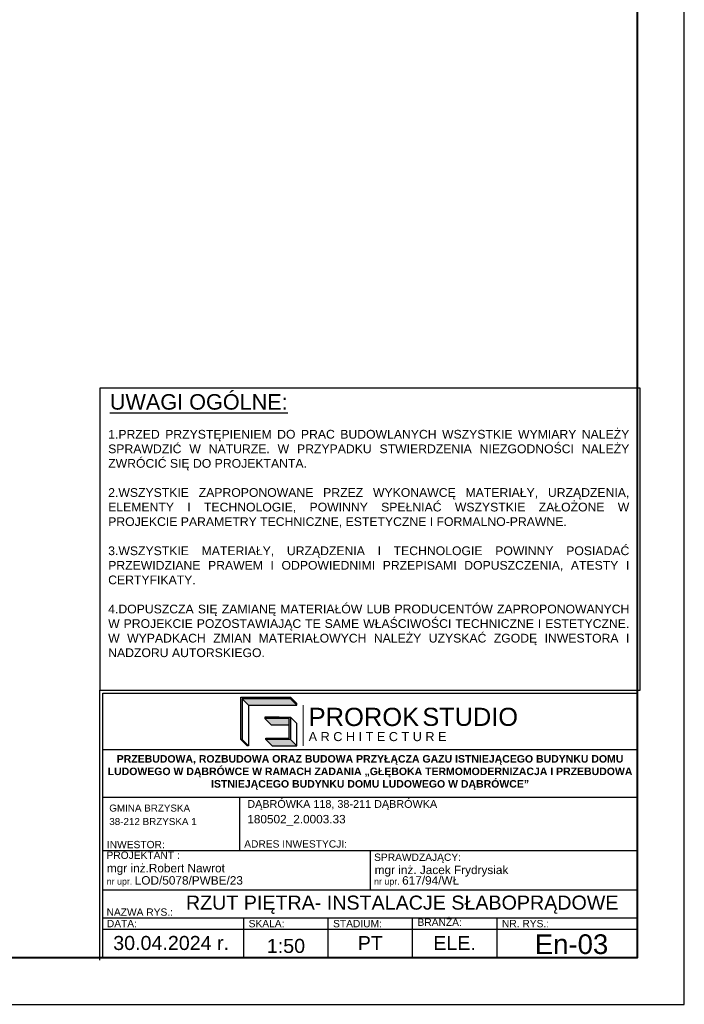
# Model space of a CAD drawing. Header units: millimetres. Extents: x 22250 to 51280, y -5012 to 7692.
# Tile 109 of 183: x 45793 to 46501, y -1898 to -848. Entities that reach past the tile are written whole.
import ezdxf

# ---------------------------------------------------------------- set-up
doc = ezdxf.new("R2010")
doc.units = ezdxf.units.MM
doc.layers.add('-RAMKI', color=250, linetype='Continuous')
doc.styles.add('CGothic', font='GOTHIC.TTF')
doc.styles.add('romans', font='romans.shx')
doc.styles.get("Standard").update_dxf_attribs({"font": 'arial.ttf'})

# ---------------------------------------------------------------- blocks, each defined once
blk = doc.blocks.new('LOGO_PROROK')
h = blk.add_hatch(color=256)
h.dxf.hatch_style = 1
h.paths.add_polyline_path([(302, 572), (302, 588), (35, 588), (35, 121), (52, 121), (52, 572)])
h = blk.add_hatch(color=117)
h.dxf.hatch_style = 1
h.paths.add_polyline_path([(52, 572), (122, 502), (388, 502), (318, 572)])
h = blk.add_hatch(color=256)
h.dxf.hatch_style = 1
h.paths.add_polyline_path([(302, 588), (302, 572), (318, 572), (585, 572), (585, 588)])
h.paths.add_polyline_path([(585, 121), (585, 369), (302, 369), (302, 352), (568, 352), (568, 137), (310, 137), (310, 121)])
h = blk.add_hatch(color=117)
h.dxf.hatch_style = 1
h.paths.add_polyline_path([(318, 572), (388, 502), (655, 502), (585, 572)])
h = blk.add_hatch(color=256)
h.dxf.hatch_style = 1
h.paths.add_polyline_path([(585, 588), (585, 572), (655, 502), (655, 518)])
h = blk.add_hatch(color=117)
h.dxf.hatch_style = 1
h.paths.add_polyline_path([(568, 352), (302, 352), (372, 282), (568, 282)])
h = blk.add_hatch(color=117)
h.dxf.hatch_style = 1
h.paths.add_polyline_path([(52, 121), (35, 121), (105, 51), (122, 51)])
h = blk.add_hatch(color=117)
h.dxf.hatch_style = 1
h.paths.add_polyline_path([(655, 51), (585, 121), (310, 121), (380, 51)])
for p, q in [((52, 572), (122, 502)), ((302, 572), (302, 588)), ((585, 588), (655, 518)), ((585, 572), (655, 502)), ((122, 502), (388, 502)), ((122, 502), (122, 51)), ((388, 502), (655, 502)), ((655, 502), (655, 518)), ((302, 369), (302, 352)), ((459, 369), (302, 369)), ((302, 352), (372, 282)), ((459, 352), (302, 352)), ((585, 369), (655, 299)), ((372, 282), (568, 282)), ((655, 51), (655, 299)), ((35, 121), (105, 51)), ((52, 121), (122, 51)), ((310, 121), (380, 51)), ((585, 121), (655, 51)), ((122, 51), (105, 51)), ((380, 51), (655, 51))]:
    blk.add_line(p, q)
at = {"lineweight": 20}
blk.add_line((724, 502), (724, 51), dxfattribs=at)
for points in [[(318, 572), (302, 572), (302, 572), (52, 572), (52, 121), (35, 121), (35, 588), (585, 588), (585, 572), (318, 572)], [(568, 352), (459, 352), (459, 369), (585, 369), (585, 121), (310, 121), (310, 137), (568, 137)]]:
    blk.add_lwpolyline(points, close=True)
at = {"insert": (784, 472), "char_height": 201.4, "attachment_point": 1}
blk.add_mtext_dynamic_manual_height_columns('PROROK', width=3506.2, gutter_width=10.9, heights=[0], dxfattribs=at)
at = {"color": 117, "insert": (2039, 472), "char_height": 200, "attachment_point": 1}
blk.add_mtext_dynamic_manual_height_columns('STUDIO', width=3506.2, gutter_width=10.9, heights=[0], dxfattribs=at)
at = {"lineweight": 20, "insert": (784, 204), "char_height": 100, "attachment_point": 1}
blk.add_mtext_dynamic_manual_height_columns('A R C H I T E C T U R E', width=3506.2, gutter_width=10.9, heights=[0], dxfattribs=at)
blk = doc.blocks.new('RAMKA1')
for p, q in [((598.49, 580.51), (693.49, 580.51)), ((598.49, 572.05), (693.49, 572.05)), ((622.87, 562.55), (622.87, 572.05)), ((598.49, 562.55), (693.49, 562.55)), ((645.99, 562.55), (645.99, 555.55)), ((598.49, 555.55), (693.49, 555.55)), ((598.49, 550.55), (693.49, 550.55)), ((623.49, 550.55), (623.49, 543.55)), ((638.49, 550.55), (638.49, 543.55)), ((653.49, 550.55), (653.49, 543.55)), ((668.49, 550.55), (668.49, 543.55)), ((598.49, 548.55), (693.49, 548.55))]:
    blk.add_line(p, q)
for points in [[(597.99, 591.01), (693.99, 591.01), (693.99, 644.74), (597.99, 644.74)], [(598.49, 543.55), (598.49, 590.51), (693.49, 590.51), (693.49, 543.55)]]:
    blk.add_lwpolyline(points, close=True)
blk.add_lwpolyline([(597.99, 543.05), (597.99, 591.01), (693.99, 591.01)])
at = {"xscale": 0.01609849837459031, "yscale": 0.01609849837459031, "zscale": 0.01609849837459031}
blk.add_blockref('LOGO_PROROK', (622.46, 580.31), dxfattribs=at)
at = {"layer": '-RAMKI', "attachment_point": 1}
for s, insert, char_height, width, style in [('{\\fArial|b0|i0|c0|p34;\\LUWAGI OGÓLNE:}', (599.76, 643.65), 2.7519, 86.4064, 'CGothic'), ('\\pxqj;{\\fArial|b0|i0|c238|p34;\\W1;1.PRZED PRZYSTĘPIENIEM DO PRAC BUDOWLANYCH WSZYSTKIE WYMIARY NALEŻY SPRAWDZIĆ W NATURZE. W PRZYPADKU STWIERDZENIA NIEZGODNOŚCI NALEŻY ZWRÓCIĆ SIĘ DO PROJEKTANTA.\\P\\P2.WSZYSTKIE ZAPROPONOWANE PRZEZ WYKONAWCĘ MATERIAŁY, URZĄDZENIA, ELEMENTY I TECHNOLOGIE, POWINNY SPEŁNIAĆ WSZYSTKIE ZAŁOŻONE W PROJEKCIE PARAMETRY TECHNICZNE, ESTETYCZNE I FORMALNO-PRAWNE.\\P\\P3.WSZYSTKIE MATERIAŁY, URZĄDZENIA I TECHNOLOGIE POWINNY POSIADAĆ PRZEWIDZIANE PRAWEM I ODPOWIEDNIMI PRZEPISAMI DOPUSZCZENIA, ATESTY I CERTYFIKATY.\\P\\P4.DOPUSZCZA SIĘ ZAMIANĘ MATERIAŁÓW LUB PRODUCENTÓW ZAPROPONOWANYCH W PROJEKCIE POZOSTAWIAJĄC TE SAME WŁAŚCIWOŚCI TECHNICZNE I ESTETYCZNE. W WYPADKACH ZMIAN MATERIAŁOWYCH NALEŻY UZYSKAĆ ZGODĘ INWESTORA I NADZORU AUTORSKIEGO.}', (599.47, 637.3), 1.55283, 92.3017, 'romans')]:
    blk.add_mtext(s, dxfattribs=dict(at, insert=insert, char_height=char_height, width=width, style=style))
for s, width, heights, insert, char_height, attachment_point in [('\\pxsm1;{\\fArial|b1|i0|c238|p34;PRZEBUDOWA, ROZBUDOWA ORAZ BUDOWA PRZYŁĄCZA GAZU ISTNIEJĄCEGO BUDYNKU DOMU LUDOWEGO W DĄBRÓWCE W RAMACH ZADANIA „GŁĘBOKA TERMOMODERNIZACJA I PRZEBUDOWA ISTNIEJĄCEGO BUDYNKU DOMU LUDOWEGO W DĄBRÓWCE”}', 95, [24.29], (645.99, 579.5), 1.33333, 2), ('\\pxa0.25,sm1.15;{\\H0.83333x;GMINA BRZYSKA\\P\\pa0,s*;38-212 BRZYSKA 1}', 46.9954, [0], (599.66, 570.71), 1.5, 1), ('\\pxa0.25,sm1.15;{\\H0.91667x;DĄBRÓWKA 118, 38-211 DĄBRÓWKA}\\P\\pa0,s*;180502_2.0003.33', 68.3598, [0], (624.18, 571.5), 1.5, 1), ('INWESTOR:', 28.4215, [0], (599.23, 564.25), 1.3, 1), ('ADRES INWESTYCJI:', 28.4215, [0], (623.63, 564.36), 1.3, 1), ('PROJEKTANT :', 28.4215, [0], (599.17, 562.35), 1.3, 1), ('SPRAWDZAJĄCY:', 28.4215, [0], (646.71, 562), 1.3, 1), ('mgr inż.Robert Nawrot', 32.615, [0], (599.24, 560.16), 1.5, 1), ('mgr inż. Jacek Frydrysiak', 28.4215, [0], (646.81, 559.85), 1.5, 1), ('\\pxa0.58333,sm1.15;{\\H0.75x;nr upr. }617/94/WŁ', 47.9358, [0], (646.71, 557.98), 1.5, 1), ('\\pxa0.58333,sm1.15;{\\H0.75x;nr upr. }LOD/5078/PWBE/23', 47.9358, [0], (599.21, 557.98), 1.5, 1), ('NAZWA RYS.:', 28.4215, [0], (599.18, 552.25), 1.3, 1), ('DATA:', 28.4215, [0], (599.23, 550.2), 1.3, 1), ('SKALA:', 28.4215, [0], (624.42, 550.2), 1.3, 1), ('STADIUM:', 28.4215, [0], (639.42, 550.2), 1.3, 1), ('BRANŻA:', 28.4215, [0], (654.42, 550.44), 1.3, 1), ('NR. RYS.:', 28.4215, [0], (669.42, 550.2), 1.3, 1), ('30.04.2024 r.', 28.4215, [0], (610.65, 546.09), 2.5, 5), ('PT', 28.4215, [0], (646.04, 546.09), 2.5, 5), ('\\pxqc;ELE.', 15, [5], (661, 546.1), 2.5, 5)]:
    blk.add_mtext_dynamic_manual_height_columns(s, width=width, gutter_width=12.5, heights=heights, dxfattribs=dict(insert=insert, char_height=char_height, attachment_point=attachment_point))
blk = doc.blocks.new('*U965')
for p, q in [((-1, 5.26), (-1, 1)), ((-1, 3), (-1, 4))]:
    blk.add_line(p, q)
blk.add_lwpolyline([(-42, 0), (0, 0), (0, 42), (-42, 42)], close=True)
at = {"lineweight": 40}
blk.add_lwpolyline([(-39, 1), (-1, 1), (-1, 41), (-39, 41)], close=True, dxfattribs=at)

msp = doc.modelspace()

# ---------------------------------------------------------------- block references
for name, p, xscale, yscale, zscale in [('*U965', (46501, -1898.5), 50, 50, 50), ('RAMKA1', (42290.1, -5109.7), 6, 6, 6)]:
    msp.add_blockref(name, p, dxfattribs=dict(xscale=xscale, yscale=yscale, zscale=zscale))

# ---------------------------------------------------------------- texts
at = {"attachment_point": 5}
for s, width, heights, insert, char_height in [('\\pxqc;RZUT PIĘTRA- INSTALACJE SŁABOPRĄDOWE', 570, [7], (46200.3, -1792.3), 15), ('En-03', 170.529, [0], (46380.8, -1834.5), 21), ('1:50', 170.529, [0], (46076.4, -1836.3), 15)]:
    msp.add_mtext_dynamic_manual_height_columns(s, width=width, gutter_width=75, heights=heights, dxfattribs=dict(at, insert=insert, char_height=char_height))

doc.saveas('drawing.dxf')
